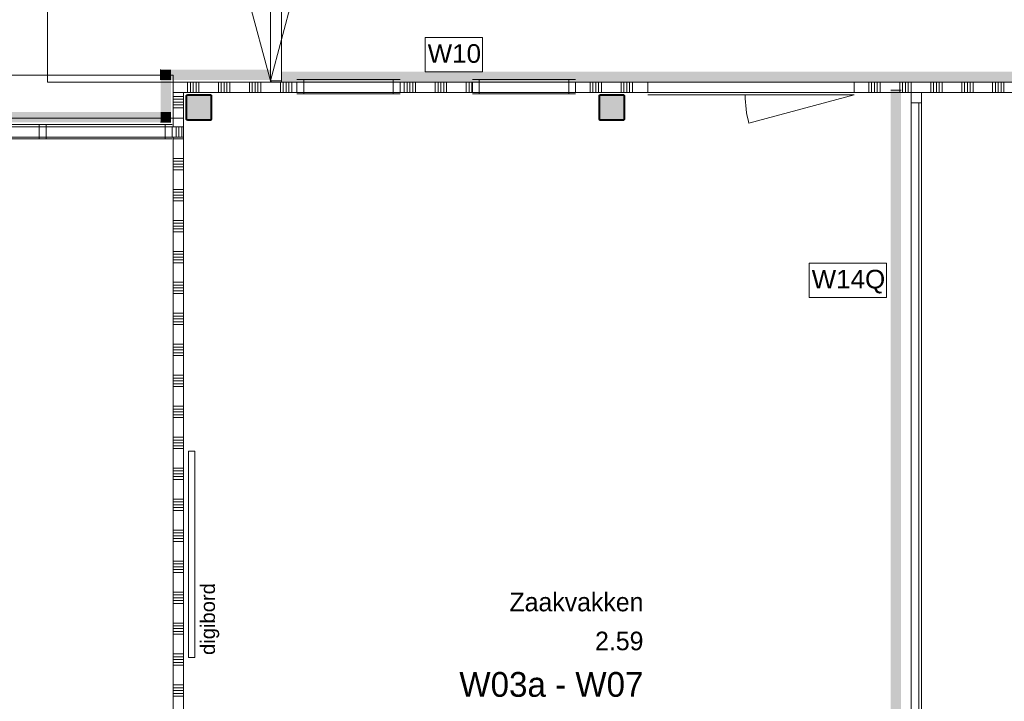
# Model space of a CAD drawing. Header units: millimetres. Extents: x -409 to 257590, y -7854 to 67330.
# Tile 155 of 205: x 71874 to 81413, y 2951 to 9554. Entities that reach past the tile are written whole.
import ezdxf
from ezdxf.enums import TextEntityAlignment as Align

# ---------------------------------------------------------------- set-up
doc = ezdxf.new("R2010")
doc.units = ezdxf.units.MM
doc.header["$MEASUREMENT"] = 0
doc.linetypes.add('B0103', pattern=[8750, 2500, -1250, 2500, -1250, 0, -1250])
for name, color, linetype in [('Info Wandafwerking aanduiding', 7, 'Continuous'), ('Info Wandafwerking aanduiding Doorsnede-arcering', 7, 'Continuous'), ('New_22 NC Binnenwanden', 7, 'Continuous'), ('New_22 NC Binnenwanden Deuren', 7, 'Continuous'), ('New_22 NC Binnenwanden Doorsnede-arcering', 7, 'Continuous'), ('New_22 NC Binnenwanden Laagscheidingslijnen', 7, 'Continuous'), ('New_22 NC Binnenwanden Ramen', 7, 'Continuous'), ('New_23 Vloeren', 7, 'Continuous'), ('New_72 Vaste Inrichting', 7, 'Continuous'), ('New_info tekst digiborden', 7, 'Continuous'), ('New_Info Wandafwerking aanduiding', 7, 'Continuous'), ('New_Info Wandafwerking aanduiding Doorsnede-arcering', 7, 'Continuous'), ('New_Z Ruimtefuncties', 7, 'Continuous'), ('New_Z Ruimtefuncties Zone omranding', 7, 'Continuous'), ('New_Z Ruimtefuncties Zone tekst', 7, 'Continuous'), ('S-COLS-____-OTLN.RVT S', 7, 'Continuous'), ('S-COLS-____-OTLN.RVT S 2D arcering', 7, 'Continuous')]:
    doc.layers.add(name, color=color, linetype=linetype)
doc.styles.add('GENERATED_STYLE_1', font='txt')
doc.styles.add('GENERATED_STYLE_2', font='txt')

# ---------------------------------------------------------------- blocks, each defined once
blk = doc.blocks.new('Slab_1_2', base_point=(0, 42578.3))
at = {"layer": 'New_23 Vloeren', "color": 1, "linetype": 'Continuous', "lineweight": 0, "flags": 128}
blk.add_lwpolyline([(61758.1, 8599), (73460, 8599), (73460, 0), (99110, 0), (99110, 26125), (66860, 26125), (61760, 26125)], dxfattribs=at)
blk = doc.blocks.new('*X67')
at = {"layer": 'New_22 NC Binnenwanden Doorsnede-arcering', "color": 254, "linetype": 'Continuous', "lineweight": 0, "true_color": 0xe9ebeb}
for p, q in [((73500.3, 8949.9), (73500.3, 8913.2)), ((73500.3, 8913.2), (73500.3, 8849.9)), ((73527.8, 8949.9), (73527.8, 8913.2)), ((73527.8, 8913.2), (73527.8, 8849.9)), ((73555.2, 8949.9), (73555.2, 8913.2)), ((73555.2, 8913.2), (73555.2, 8849.9)), ((73582.6, 8949.9), (73582.6, 8913.2)), ((73582.6, 8913.2), (73582.6, 8849.9)), ((73610.1, 8949.9), (73610.1, 8913.2)), ((73610.1, 8913.2), (73610.1, 8849.9)), ((73800.3, 8949.9), (73800.3, 8913.2)), ((73800.3, 8913.2), (73800.3, 8849.9)), ((73827.8, 8949.9), (73827.8, 8913.2)), ((73827.8, 8913.2), (73827.8, 8849.9)), ((73855.2, 8949.9), (73855.2, 8913.2)), ((73855.2, 8913.2), (73855.2, 8849.9)), ((73882.6, 8949.9), (73882.6, 8913.2)), ((73882.6, 8913.2), (73882.6, 8849.9)), ((73910.1, 8949.9), (73910.1, 8913.2)), ((73910.1, 8913.2), (73910.1, 8849.9)), ((74100.3, 8949.9), (74100.3, 8913.2)), ((74100.3, 8913.2), (74100.3, 8849.9)), ((74127.8, 8949.9), (74127.8, 8913.2)), ((74127.8, 8913.2), (74127.8, 8849.9)), ((74155.2, 8949.9), (74155.2, 8913.2)), ((74155.2, 8913.2), (74155.2, 8849.9)), ((74182.6, 8949.9), (74182.6, 8913.2)), ((74182.6, 8913.2), (74182.6, 8849.9)), ((74210.1, 8949.9), (74210.1, 8913.2)), ((74210.1, 8913.2), (74210.1, 8849.9)), ((74400.3, 8949.9), (74400.3, 8913.2)), ((74400.3, 8913.2), (74400.3, 8849.9)), ((74427.8, 8949.9), (74427.8, 8913.2)), ((74427.8, 8913.2), (74427.8, 8849.9)), ((74455.2, 8949.9), (74455.2, 8913.2)), ((74455.2, 8913.2), (74455.2, 8849.9)), ((74482.6, 8949.9), (74482.6, 8913.2)), ((74482.6, 8913.2), (74482.6, 8849.9)), ((74510.1, 8949.9), (74510.1, 8913.2)), ((74510.1, 8913.2), (74510.1, 8849.9))]:
    blk.add_line(p, q, dxfattribs=at)
blk = doc.blocks.new('*X68')
at = {"layer": 'New_22 NC Binnenwanden Doorsnede-arcering', "color": 254, "linetype": 'Continuous', "lineweight": 0, "true_color": 0xe9ebeb}
for p, q in [((75600.3, 8949.8), (75600.3, 8913.1)), ((75600.3, 8913.1), (75600.3, 8849.8)), ((75627.8, 8949.8), (75627.8, 8913.1)), ((75627.8, 8913.1), (75627.8, 8849.8)), ((75655.2, 8949.8), (75655.2, 8913.1)), ((75655.2, 8913.1), (75655.2, 8849.8)), ((75682.6, 8949.8), (75682.6, 8913.1)), ((75682.6, 8913.1), (75682.6, 8849.8)), ((75710.1, 8949.8), (75710.1, 8913.1)), ((75710.1, 8913.1), (75710.1, 8849.8)), ((75900.3, 8949.8), (75900.3, 8913.1)), ((75900.3, 8913.1), (75900.3, 8849.8)), ((75927.8, 8949.8), (75927.8, 8913.1)), ((75927.8, 8913.1), (75927.8, 8849.8)), ((75955.2, 8949.8), (75955.2, 8913.1)), ((75955.2, 8913.1), (75955.2, 8849.8)), ((75982.6, 8949.8), (75982.6, 8913.1)), ((75982.6, 8913.1), (75982.6, 8849.8)), ((76010.1, 8949.8), (76010.1, 8913.1)), ((76010.1, 8913.1), (76010.1, 8849.8)), ((76200.3, 8949.8), (76200.3, 8913.1)), ((76200.3, 8913.1), (76200.3, 8849.8)), ((76227.8, 8949.8), (76227.8, 8913.1)), ((76227.8, 8913.1), (76227.8, 8849.8)), ((76255.2, 8949.8), (76255.2, 8913.1)), ((76255.2, 8913.1), (76255.2, 8849.8))]:
    blk.add_line(p, q, dxfattribs=at)
blk = doc.blocks.new('*X69')
at = {"layer": 'New_22 NC Binnenwanden Doorsnede-arcering', "color": 254, "linetype": 'Continuous', "lineweight": 0, "true_color": 0xe9ebeb}
for p, q in [((77400.3, 8949.8), (77400.3, 8913.1)), ((77400.3, 8913.1), (77400.3, 8849.8)), ((77427.8, 8949.8), (77427.8, 8913.1)), ((77427.8, 8913.1), (77427.8, 8849.8)), ((77455.2, 8949.8), (77455.2, 8913.1)), ((77455.2, 8913.1), (77455.2, 8849.8)), ((77482.6, 8949.8), (77482.6, 8913.1)), ((77482.6, 8913.1), (77482.6, 8849.8)), ((77510.1, 8949.8), (77510.1, 8913.1)), ((77510.1, 8913.1), (77510.1, 8849.8)), ((77700.3, 8949.8), (77700.3, 8913.1)), ((77700.3, 8913.1), (77700.3, 8849.8)), ((77727.8, 8949.8), (77727.8, 8913.1)), ((77727.8, 8913.1), (77727.8, 8849.8)), ((77755.2, 8949.8), (77755.2, 8913.1)), ((77755.2, 8913.1), (77755.2, 8849.8)), ((77782.6, 8949.8), (77782.6, 8913.1)), ((77782.6, 8913.1), (77782.6, 8849.8)), ((77810.1, 8949.8), (77810.1, 8913.1)), ((77810.1, 8913.1), (77810.1, 8849.8))]:
    blk.add_line(p, q, dxfattribs=at)
blk = doc.blocks.new('*X70')
at = {"layer": 'New_22 NC Binnenwanden Doorsnede-arcering', "color": 254, "linetype": 'Continuous', "lineweight": 0, "true_color": 0xe9ebeb}
for p, q in [((80100.3, 8949.7), (80100.3, 8913)), ((80100.3, 8913), (80100.3, 8849.7)), ((80127.8, 8949.7), (80127.8, 8913)), ((80127.8, 8913), (80127.8, 8849.7)), ((80155.2, 8949.7), (80155.2, 8913)), ((80155.2, 8913), (80155.2, 8849.7)), ((80182.6, 8949.7), (80182.6, 8913)), ((80182.6, 8913), (80182.6, 8849.7)), ((80210.1, 8949.7), (80210.1, 8913)), ((80210.1, 8913), (80210.1, 8849.7)), ((80400.3, 8949.7), (80400.3, 8913)), ((80400.3, 8913), (80400.3, 8849.7)), ((80427.8, 8949.7), (80427.8, 8913)), ((80427.8, 8913), (80427.8, 8849.7)), ((80455.2, 8949.7), (80455.2, 8913)), ((80455.2, 8913), (80455.2, 8849.7)), ((80482.6, 8949.7), (80482.6, 8913)), ((80482.6, 8913), (80482.6, 8849.7)), ((80510.1, 8949.7), (80510.1, 8913)), ((80510.1, 8913), (80510.1, 8849.7)), ((80700.3, 8949.7), (80700.3, 8912.9)), ((80700.3, 8912.9), (80700.3, 8849.7)), ((80727.8, 8949.7), (80727.8, 8912.9)), ((80727.8, 8912.9), (80727.8, 8849.7)), ((80755.2, 8949.7), (80755.2, 8912.9)), ((80755.2, 8912.9), (80755.2, 8849.7)), ((80782.6, 8949.7), (80782.6, 8912.9)), ((80782.6, 8912.9), (80782.6, 8849.7)), ((80810.1, 8949.7), (80810.1, 8912.9)), ((80810.1, 8912.9), (80810.1, 8849.7)), ((81000.3, 8949.6), (81000.3, 8912.9)), ((81000.3, 8912.9), (81000.3, 8849.6)), ((81027.8, 8949.6), (81027.8, 8912.9)), ((81027.8, 8912.9), (81027.8, 8849.6)), ((81055.2, 8949.6), (81055.2, 8912.9)), ((81055.2, 8912.9), (81055.2, 8849.6)), ((81082.6, 8949.6), (81082.6, 8912.9)), ((81082.6, 8912.9), (81082.6, 8849.6)), ((81110.1, 8949.6), (81110.1, 8912.9)), ((81110.1, 8912.9), (81110.1, 8849.6)), ((81300.3, 8949.6), (81300.3, 8912.9)), ((81300.3, 8912.9), (81300.3, 8849.6)), ((81327.8, 8949.6), (81327.8, 8912.9)), ((81327.8, 8912.9), (81327.8, 8849.6)), ((81355.2, 8949.6), (81355.2, 8912.9)), ((81355.2, 8912.9), (81355.2, 8849.6)), ((81382.6, 8949.6), (81382.6, 8912.9)), ((81382.6, 8912.9), (81382.6, 8849.6)), ((81410.1, 8949.6), (81410.1, 8912.9)), ((81410.1, 8912.9), (81410.1, 8849.6)), ((81600.3, 8949.6), (81600.3, 8912.9)), ((81600.3, 8912.9), (81600.3, 8849.6)), ((81627.8, 8949.6), (81627.8, 8912.9)), ((81627.8, 8912.9), (81627.8, 8849.6)), ((81655.2, 8949.6), (81655.2, 8912.9)), ((81655.2, 8912.9), (81655.2, 8849.6)), ((81682.6, 8949.6), (81682.6, 8912.9)), ((81682.6, 8912.9), (81682.6, 8849.6)), ((81710.1, 8949.6), (81710.1, 8912.9)), ((81710.1, 8912.9), (81710.1, 8849.6))]:
    blk.add_line(p, q, dxfattribs=at)
blk = doc.blocks.new('R1 22')
at = {"layer": 'New_22 NC Binnenwanden Ramen', "color": 1, "linetype": 'Continuous', "lineweight": 0}
for p, q in [((-500, 0), (-433, 0)), ((-433, 0), (-433, -139)), ((-433, 0), (433, 0)), ((433, -139), (433, 0)), ((433, 0), (500, 0)), ((-433, -139), (-500, -139)), ((433, -139), (-433, -139)), ((500, -139), (433, -139))]:
    blk.add_line(p, q, dxfattribs=at)
at = {"layer": 'New_22 NC Binnenwanden Ramen', "color": 9, "linetype": 'Continuous', "lineweight": 0}
for p, q in [((-500, -25), (500, -25)), ((-500, -125), (500, -125))]:
    blk.add_line(p, q, dxfattribs=at)
at = {"layer": 'New_22 NC Binnenwanden Ramen', "color": 7, "linetype": 'Continuous', "lineweight": 0}
for p, q in [((-500, -125), (-500, -25)), ((-500, -125), (-500, -25)), ((500, -125), (500, -25)), ((500, -125), (500, -25))]:
    blk.add_line(p, q, dxfattribs=at)
blk = doc.blocks.new('D1 zl1-b 22')
at = {"layer": 'New_22 NC Binnenwanden Deuren', "color": 1, "linetype": 'Continuous', "lineweight": 0}
for p, q in [((1000, 0), (-21, 273.6)), ((-1000, 0), (-57, 0)), ((1000, 0), (-57, 0))]:
    blk.add_line(p, q, dxfattribs=at)
at = {"layer": 'New_22 NC Binnenwanden Deuren', "color": 7, "linetype": 'Continuous', "lineweight": 0}
for p, q in [((-1000, -125), (-1000, -25)), ((-1000, -125), (-1000, -25)), ((1000, -125), (1000, -25)), ((1000, -125), (1000, -25))]:
    blk.add_line(p, q, dxfattribs=at)
at = {"layer": 'New_22 NC Binnenwanden Deuren', "color": 1, "linetype": 'Continuous', "lineweight": 0}
blk.add_arc((1000, 0), 1057, 165, 180, dxfattribs=at)
blk = doc.blocks.new('Wall_4_2', base_point=(73460, 8949.9))
at = {"layer": 'New_22 NC Binnenwanden', "color": 8, "linetype": 'Continuous', "lineweight": 0, "true_color": 0x778488}
for p, q in [((74560, 8849.9), (74560, 8949.9)), ((75560, 8849.8), (75560, 8949.8)), ((76260, 8849.8), (76260, 8949.8)), ((77260, 8849.8), (77260, 8949.8)), ((77960, 8949.8), (77960, 8849.8)), ((79960, 8949.7), (79960, 8849.7))]:
    blk.add_line(p, q, dxfattribs=at)
at = {"layer": 'New_22 NC Binnenwanden', "color": 8, "linetype": 'Continuous', "lineweight": 0, "true_color": 0x778488, "flags": 128}
for points in [[(74560, 8949.9), (73360, 8949.9)], [(73360, 8949.9), (73360, 8849.9)], [(76260, 8949.8), (75560, 8949.8)], [(77960, 8949.8), (77260, 8949.8)], [(81769.6, 8949.6), (79960, 8949.7)], [(73460, 8849.9), (74560, 8849.9)], [(75560, 8849.8), (76260, 8849.8)], [(77260, 8849.8), (77960, 8849.8)], [(79960, 8849.7), (81769.6, 8849.6)]]:
    blk.add_lwpolyline(points, dxfattribs=at)
at = {"layer": 'New_22 NC Binnenwanden Laagscheidingslijnen', "color": 8, "linetype": 'Continuous', "lineweight": 0, "true_color": 0x778488}
blk.add_line((73360, 8849.9), (73460, 8849.9), dxfattribs=at)
at = {"layer": 'New_22 NC Binnenwanden', "color": 8, "lineweight": 0, "true_color": 0x778488}
for name in ['*X67', '*X68', '*X69', '*X70']:
    blk.add_blockref(name, (0, 0), dxfattribs=at)
at = {"layer": 'New_22 NC Binnenwanden Deuren', "color": 1, "linetype": 'Continuous', "lineweight": 0, "xscale": -1, "zscale": 1000, "rotation": 179.9978635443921}
blk.add_blockref('D1 zl1-b 22', (78960, 8824.7), dxfattribs=at)
at = {"layer": 'New_22 NC Binnenwanden Ramen', "color": 1, "linetype": 'Continuous', "lineweight": 0, "zscale": 1000, "rotation": 359.9978635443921}
for p in [(75060, 8974.9), (76760, 8974.8)]:
    blk.add_blockref('R1 22', p, dxfattribs=at)
blk = doc.blocks.new('*X326')
at = {"layer": 'New_22 NC Binnenwanden Doorsnede-arcering', "color": 254, "linetype": 'Continuous', "lineweight": 0, "true_color": 0xe9ebeb}
for p, q in [((74310, 10827.4), (74410, 10827.4)), ((74310, 10800), (74410, 10800))]:
    blk.add_line(p, q, dxfattribs=at)
blk = doc.blocks.new('D2 22_5')
at = {"layer": 'New_22 NC Binnenwanden Deuren', "color": 1, "linetype": 'Continuous', "lineweight": 0}
for p, q in [((-915, 0), (-31.2, 236.8)), ((915, 0), (31.2, 236.8)), ((-915, 0), (0, 0)), ((915, 0), (0, 0))]:
    blk.add_line(p, q, dxfattribs=at)
at = {"layer": 'New_22 NC Binnenwanden Deuren', "color": 1, "linetype": 'B0103', "lineweight": 0}
for p, q in [((-915, 0), (-31.2, -236.8)), ((-915, 0), (0, 0)), ((915, 0), (0, 0)), ((915, 0), (31.2, -236.8))]:
    blk.add_line(p, q, dxfattribs=at)
at = {"layer": 'New_22 NC Binnenwanden Deuren', "color": 7, "linetype": 'Continuous', "lineweight": 0}
for p, q in [((-915, -7), (-915, -107)), ((-915, -7), (-915, -107)), ((915, -7), (915, -107)), ((915, -7), (915, -107))]:
    blk.add_line(p, q, dxfattribs=at)
at = {"layer": 'New_22 NC Binnenwanden Deuren', "color": 1, "linetype": 'Continuous', "lineweight": 0}
for centre, start, end in [((-915, 0), 0, 15), ((915, 0), 165, 180), ((-915, 0), 345, 0), ((915, 0), 180, 195)]:
    blk.add_arc(centre, 915, start, end, dxfattribs=at)
blk = doc.blocks.new('Wall_65_2', base_point=(74310, 8950.1))
at = {"layer": 'New_22 NC Binnenwanden', "color": 8, "linetype": 'Continuous', "lineweight": 0, "true_color": 0x778488}
for p, q in [((74310, 10790.1), (74410, 10790.1)), ((74310, 8960.1), (74410, 8960.1))]:
    blk.add_line(p, q, dxfattribs=at)
at = {"layer": 'New_22 NC Binnenwanden', "color": 8, "linetype": 'Continuous', "lineweight": 0, "true_color": 0x778488, "flags": 128}
for points in [[(74410, 10851.3), (74310, 10851.3)], [(74310, 10851.3), (74310, 10790.1)], [(74410, 10790.1), (74410, 10851.3)], [(74310, 8960.1), (74310, 8950.1)], [(74410, 8950.1), (74310, 8950.1)], [(74410, 8950.1), (74410, 8960.1)]]:
    blk.add_lwpolyline(points, dxfattribs=at)
at = {"layer": 'New_22 NC Binnenwanden', "color": 8, "lineweight": 0, "true_color": 0x778488}
blk.add_blockref('*X326', (0, 0), dxfattribs=at)
at = {"layer": 'New_22 NC Binnenwanden Deuren', "color": 1, "linetype": 'Continuous', "lineweight": 0, "zscale": 1000, "rotation": 90}
blk.add_blockref('D2 22_5', (74303, 9875.1), dxfattribs=at)
blk = doc.blocks.new('*X440')
at = {"layer": 'New_22 NC Binnenwanden Doorsnede-arcering', "color": 254, "linetype": 'Continuous', "lineweight": 0, "true_color": 0xe9ebeb}
for p, q in [((73360, 8400), (73460, 8400)), ((73360, 8209.7), (73460, 8209.7)), ((73360, 8182.3), (73460, 8182.3)), ((73360, 8154.9), (73460, 8154.9)), ((73360, 8127.4), (73460, 8127.4)), ((73360, 8100), (73460, 8100)), ((73360, 7909.7), (73460, 7909.7)), ((73360, 7882.3), (73460, 7882.3)), ((73360, 7854.9), (73460, 7854.9)), ((73360, 7827.4), (73460, 7827.4)), ((73360, 7800), (73460, 7800)), ((73360, 7609.7), (73460, 7609.7)), ((73360, 7582.3), (73460, 7582.3)), ((73360, 7554.9), (73460, 7554.9)), ((73360, 7527.4), (73460, 7527.4)), ((73360, 7500), (73460, 7500)), ((73360, 7309.7), (73460, 7309.7)), ((73360, 7282.3), (73460, 7282.3)), ((73360, 7254.9), (73460, 7254.9)), ((73360, 7227.4), (73460, 7227.4)), ((73360, 7200), (73460, 7200)), ((73360, 7009.7), (73460, 7009.7)), ((73360, 6982.3), (73460, 6982.3)), ((73360, 6954.9), (73460, 6954.9)), ((73360, 6927.4), (73460, 6927.4)), ((73360, 6900), (73460, 6900)), ((73360, 6709.7), (73460, 6709.7)), ((73360, 6682.3), (73460, 6682.3)), ((73360, 6654.9), (73460, 6654.9)), ((73360, 6627.4), (73460, 6627.4)), ((73360, 6600), (73460, 6600)), ((73360, 6409.7), (73460, 6409.7)), ((73360, 6382.3), (73460, 6382.3)), ((73360, 6354.9), (73460, 6354.9)), ((73360, 6327.4), (73460, 6327.4)), ((73360, 6300), (73460, 6300)), ((73360, 6109.7), (73460, 6109.7)), ((73360, 6082.3), (73460, 6082.3)), ((73360, 6054.9), (73460, 6054.9)), ((73360, 6027.4), (73460, 6027.4)), ((73360, 6000), (73460, 6000)), ((73360, 5809.7), (73460, 5809.7)), ((73360, 5782.3), (73460, 5782.3)), ((73360, 5754.9), (73460, 5754.9)), ((73360, 5727.4), (73460, 5727.4)), ((73360, 5700), (73460, 5700)), ((73360, 5509.7), (73460, 5509.7)), ((73360, 5482.3), (73460, 5482.3)), ((73360, 5454.9), (73460, 5454.9)), ((73360, 5427.4), (73460, 5427.4)), ((73360, 5400), (73460, 5400)), ((73360, 5209.7), (73460, 5209.7)), ((73360, 5182.3), (73460, 5182.3)), ((73360, 5154.9), (73460, 5154.9)), ((73360, 5127.4), (73460, 5127.4)), ((73360, 5100), (73460, 5100)), ((73360, 4909.7), (73460, 4909.7)), ((73360, 4882.3), (73460, 4882.3)), ((73360, 4854.9), (73460, 4854.9)), ((73360, 4827.4), (73460, 4827.4)), ((73360, 4800), (73460, 4800)), ((73360, 4609.7), (73460, 4609.7)), ((73360, 4582.3), (73460, 4582.3)), ((73360, 4554.9), (73460, 4554.9)), ((73360, 4527.4), (73460, 4527.4)), ((73360, 4500), (73460, 4500)), ((73360, 4309.7), (73460, 4309.7)), ((73360, 4282.3), (73460, 4282.3)), ((73360, 4254.9), (73460, 4254.9)), ((73360, 4227.4), (73460, 4227.4)), ((73360, 4200), (73460, 4200)), ((73360, 4009.7), (73460, 4009.7)), ((73360, 3982.3), (73460, 3982.3)), ((73360, 3954.9), (73460, 3954.9)), ((73360, 3927.4), (73460, 3927.4)), ((73360, 3900), (73460, 3900)), ((73360, 3709.7), (73460, 3709.7)), ((73360, 3682.3), (73460, 3682.3)), ((73360, 3654.9), (73460, 3654.9)), ((73360, 3627.4), (73460, 3627.4)), ((73360, 3600), (73460, 3600)), ((73360, 3409.7), (73460, 3409.7)), ((73360, 3382.3), (73460, 3382.3)), ((73360, 3354.9), (73460, 3354.9)), ((73360, 3327.4), (73460, 3327.4)), ((73360, 3300), (73460, 3300)), ((73360, 3109.7), (73460, 3109.7)), ((73360, 3082.3), (73460, 3082.3)), ((73360, 3054.9), (73460, 3054.9)), ((73360, 3027.4), (73460, 3027.4)), ((73360, 3000), (73460, 3000)), ((73360, 2809.7), (73460, 2809.7)), ((73360, 2782.3), (73460, 2782.3)), ((73360, 2754.9), (73460, 2754.9)), ((73360, 2727.4), (73460, 2727.4)), ((73360, 2700), (73460, 2700)), ((73360, 2509.7), (73460, 2509.7)), ((73360, 2482.3), (73460, 2482.3)), ((73360, 2454.9), (73460, 2454.9)), ((73360, 2427.4), (73460, 2427.4)), ((73360, 2400), (73460, 2400)), ((73360, 2209.7), (73460, 2209.7)), ((73360, 2182.3), (73460, 2182.3)), ((73360, 2154.9), (73460, 2154.9)), ((73360, 2127.4), (73460, 2127.4)), ((73360, 2100), (73460, 2100))]:
    blk.add_line(p, q, dxfattribs=at)
blk = doc.blocks.new('*X441')
at = {"layer": 'New_22 NC Binnenwanden Doorsnede-arcering', "color": 254, "linetype": 'Continuous', "lineweight": 0, "true_color": 0xe9ebeb}
for p, q in [((73360, 8809.7), (73460, 8809.7)), ((73360, 8782.3), (73460, 8782.3)), ((73360, 8754.9), (73460, 8754.9)), ((73360, 8727.4), (73460, 8727.4)), ((73360, 8700), (73460, 8700))]:
    blk.add_line(p, q, dxfattribs=at)
blk = doc.blocks.new('Wall_96_2', base_point=(73460, 1964.4))
at = {"layer": 'New_22 NC Binnenwanden', "color": 8, "linetype": 'Continuous', "lineweight": 0, "true_color": 0x778488, "flags": 128}
for points in [[(73360, 8849.9), (73360, 8515)], [(73460, 1964.4), (73460, 8849.9)], [(73360, 8415), (73360, 1964.4)], [(73460, 1964.4), (73360, 1964.4)]]:
    blk.add_lwpolyline(points, dxfattribs=at)
at = {"layer": 'New_22 NC Binnenwanden Laagscheidingslijnen', "color": 8, "linetype": 'Continuous', "lineweight": 0, "true_color": 0x778488}
for p, q in [((73360, 8849.9), (73460, 8849.9)), ((73460, 8515), (73360, 8515)), ((73360, 8415), (73460, 8415))]:
    blk.add_line(p, q, dxfattribs=at)
at = {"layer": 'New_22 NC Binnenwanden', "color": 8, "lineweight": 0, "true_color": 0x778488}
for name in ['*X441', '*X440']:
    blk.add_blockref(name, (0, 0), dxfattribs=at)
blk = doc.blocks.new('Slab_8_2', base_point=(68460, 8515))
at = {"layer": 'New_72 Vaste Inrichting', "color": 7, "linetype": 'Continuous', "lineweight": 0, "flags": 128}
blk.add_lwpolyline([(68460, 8515), (73360, 8515), (73360, 9015), (68460, 9015)], close=True, dxfattribs=at)
blk = doc.blocks.new('Wall_358_2', base_point=(74410.4, 8949.9))
at = {"layer": 'Info Wandafwerking aanduiding Doorsnede-arcering', "linetype": 'Continuous', "lineweight": 0}
blk.add_hatch(color=1, dxfattribs=at).paths.add_polyline_path([(87760, 9049.4), (74410.4, 9049.9), (74410.4, 8949.9), (87760, 8949.4)])
at = {"layer": 'Info Wandafwerking aanduiding', "color": 9, "linetype": 'Continuous', "lineweight": 0, "flags": 128}
blk.add_lwpolyline([(74410.4, 9049.9), (74410.4, 8949.9)], dxfattribs=at)
blk = doc.blocks.new('Wall_436_2', base_point=(74302.7, 8970))
at = {"layer": 'Info Wandafwerking aanduiding Doorsnede-arcering', "linetype": 'Continuous', "lineweight": 0}
for points in [[(73340, 9069.9), (73240, 9069.9), (73340, 8969.9)], [(73340, 8969.9), (73240, 9069.9), (73240, 8969.9)], [(73340, 8969.9), (74302.7, 8970), (74302.7, 9070), (73340, 9069.9)]]:
    blk.add_hatch(color=1, dxfattribs=at).paths.add_polyline_path(points)
at = {"layer": 'Info Wandafwerking aanduiding', "color": 9, "linetype": 'Continuous', "lineweight": 0, "flags": 128}
for points in [[(73240, 9069.9), (73240, 8969.9)], [(74302.7, 9070), (74302.7, 8970)]]:
    blk.add_lwpolyline(points, dxfattribs=at)
blk = doc.blocks.new('Wall_437_2', base_point=(73340, 8969.9))
at = {"layer": 'Info Wandafwerking aanduiding Doorsnede-arcering', "linetype": 'Continuous', "lineweight": 0}
for points in [[(73340, 8660), (73340, 8969.9), (73240, 8969.9), (73240, 8660)], [(73340, 8660), (73240, 8660), (73340, 8560)], [(73240, 8660), (73240, 8560), (73340, 8560)]]:
    blk.add_hatch(color=1, dxfattribs=at).paths.add_polyline_path(points)
at = {"layer": 'Info Wandafwerking aanduiding', "color": 9, "linetype": 'Continuous', "lineweight": 0, "flags": 128}
blk.add_lwpolyline([(73340, 8560), (73240, 8560)], dxfattribs=at)
blk = doc.blocks.new('Wall_438_2', base_point=(73340, 8560))
at = {"layer": 'Info Wandafwerking aanduiding Doorsnede-arcering', "linetype": 'Continuous', "lineweight": 0}
for points in [[(68559, 8660), (68459, 8660), (68459, 8560)], [(68559, 8660), (68459.1, 8560.1), (68459.1, 8560), (68559, 8560)], [(68559, 8560), (73240, 8560), (73240, 8660), (68559, 8660)], [(68459.1, 8560.1), (68459, 8560), (68459.1, 8560)]]:
    blk.add_hatch(color=1, dxfattribs=at).paths.add_polyline_path(points)
at = {"layer": 'Info Wandafwerking aanduiding', "color": 9, "linetype": 'Continuous', "lineweight": 0, "flags": 128}
blk.add_lwpolyline([(68459, 8560), (68459, 8660)], dxfattribs=at)
blk = doc.blocks.new('Notitiebord 22 KM')
at = {"layer": 'New_72 Vaste Inrichting', "color": 253, "linetype": 'Continuous', "lineweight": 0, "true_color": 0x99a3a6}
for p, q in [((2000, 60), (0, 60)), ((0, 60), (0, 0)), ((0, 0), (2000, 0)), ((2000, 0), (2000, 60))]:
    blk.add_line(p, q, dxfattribs=at)
blk = doc.blocks.new('Column 370[53]_2', base_point=(0.5, 3))
at = {"layer": 'S-COLS-____-OTLN.RVT S 2D arcering', "linetype": 'Continuous', "lineweight": 0, "true_color": 0x778488}
h = blk.add_hatch(color=8, dxfattribs=at)
h.paths.add_polyline_path([(73485.5, 8591), (73486.5, 8586), (73489.3, 8581.8), (73493.5, 8578.9), (73498.5, 8578), (73722.5, 8578), (73727.5, 8578.9), (73731.7, 8581.8), (73734.5, 8586), (73735.5, 8591), (73735.5, 8815), (73734.5, 8819.9), (73731.7, 8824.1), (73727.5, 8827), (73722.5, 8828), (73498.5, 8828), (73493.5, 8827), (73489.3, 8824.1), (73486.5, 8819.9), (73485.5, 8815)])
h.paths.add_polyline_path([(73722.5, 8586), (73498.5, 8586), (73496.6, 8586.3), (73495, 8587.4), (73493.9, 8589), (73493.5, 8591), (73493.5, 8815), (73493.9, 8816.9), (73495, 8818.5), (73496.6, 8819.6), (73498.5, 8820), (73722.5, 8820), (73724.4, 8819.6), (73726.1, 8818.5), (73727.1, 8816.9), (73727.5, 8815), (73727.5, 8591), (73727.1, 8589), (73726.1, 8587.4), (73724.4, 8586.3)], flags=0)
blk.add_hatch(color=8, dxfattribs=at).paths.add_polyline_path([(73722.5, 8820), (73498.5, 8820), (73496.6, 8819.6), (73495, 8818.5), (73493.9, 8816.9), (73493.5, 8815), (73493.5, 8591), (73493.9, 8589), (73495, 8587.4), (73496.6, 8586.3), (73498.5, 8586), (73722.5, 8586), (73724.4, 8586.3), (73726.1, 8587.4), (73727.1, 8589), (73727.5, 8591), (73727.5, 8815), (73727.1, 8816.9), (73726.1, 8818.5), (73724.4, 8819.6)])
at = {"layer": 'S-COLS-____-OTLN.RVT S', "color": 1, "linetype": 'Continuous', "lineweight": 0}
for p, q in [((73486.5, 8819.9), (73485.5, 8815)), ((73485.5, 8815), (73485.5, 8591)), ((73489.3, 8824.1), (73486.5, 8819.9)), ((73493.5, 8827), (73489.3, 8824.1)), ((73498.5, 8828), (73493.5, 8827)), ((73493.5, 8815), (73493.9, 8816.9)), ((73493.5, 8591), (73493.5, 8815)), ((73493.9, 8816.9), (73495, 8818.5)), ((73495, 8818.5), (73496.6, 8819.6)), ((73496.6, 8819.6), (73498.5, 8820)), ((73722.5, 8828), (73498.5, 8828)), ((73498.5, 8820), (73722.5, 8820)), ((73727.5, 8827), (73722.5, 8828)), ((73722.5, 8820), (73724.4, 8819.6)), ((73724.4, 8819.6), (73726.1, 8818.5)), ((73726.1, 8818.5), (73727.1, 8816.9)), ((73727.1, 8816.9), (73727.5, 8815)), ((73731.7, 8824.1), (73727.5, 8827)), ((73727.5, 8815), (73727.5, 8591)), ((73734.5, 8819.9), (73731.7, 8824.1)), ((73735.5, 8815), (73734.5, 8819.9)), ((73735.5, 8591), (73735.5, 8815)), ((73485.5, 8591), (73486.5, 8586)), ((73486.5, 8586), (73489.3, 8581.8)), ((73493.9, 8589), (73493.5, 8591)), ((73495, 8587.4), (73493.9, 8589)), ((73496.6, 8586.3), (73495, 8587.4)), ((73498.5, 8586), (73496.6, 8586.3)), ((73722.5, 8586), (73498.5, 8586)), ((73724.4, 8586.3), (73722.5, 8586)), ((73726.1, 8587.4), (73724.4, 8586.3)), ((73727.1, 8589), (73726.1, 8587.4)), ((73727.5, 8591), (73727.1, 8589)), ((73731.7, 8581.8), (73734.5, 8586)), ((73734.5, 8586), (73735.5, 8591)), ((73489.3, 8581.8), (73493.5, 8578.9)), ((73493.5, 8578.9), (73498.5, 8578)), ((73498.5, 8578), (73722.5, 8578)), ((73722.5, 8578), (73727.5, 8578.9)), ((73727.5, 8578.9), (73731.7, 8581.8))]:
    blk.add_line(p, q, dxfattribs=at)
blk = doc.blocks.new('Column 371[54]_2', base_point=(0.5, 3))
at = {"layer": 'S-COLS-____-OTLN.RVT S 2D arcering', "linetype": 'Continuous', "lineweight": 0, "true_color": 0x778488}
h = blk.add_hatch(color=8, dxfattribs=at)
h.paths.add_polyline_path([(77485.5, 8591), (77486.5, 8586), (77489.3, 8581.8), (77493.5, 8578.9), (77498.5, 8578), (77722.5, 8578), (77727.5, 8578.9), (77731.7, 8581.8), (77734.5, 8586), (77735.5, 8591), (77735.5, 8815), (77734.5, 8819.9), (77731.7, 8824.1), (77727.5, 8827), (77722.5, 8828), (77498.5, 8828), (77493.5, 8827), (77489.3, 8824.1), (77486.5, 8819.9), (77485.5, 8815)])
h.paths.add_polyline_path([(77722.5, 8586), (77498.5, 8586), (77496.6, 8586.3), (77495, 8587.4), (77493.9, 8589), (77493.5, 8591), (77493.5, 8815), (77493.9, 8816.9), (77495, 8818.5), (77496.6, 8819.6), (77498.5, 8820), (77722.5, 8820), (77724.4, 8819.6), (77726.1, 8818.5), (77727.1, 8816.9), (77727.5, 8815), (77727.5, 8591), (77727.1, 8589), (77726.1, 8587.4), (77724.4, 8586.3)], flags=0)
blk.add_hatch(color=8, dxfattribs=at).paths.add_polyline_path([(77722.5, 8820), (77498.5, 8820), (77496.6, 8819.6), (77495, 8818.5), (77493.9, 8816.9), (77493.5, 8815), (77493.5, 8591), (77493.9, 8589), (77495, 8587.4), (77496.6, 8586.3), (77498.5, 8586), (77722.5, 8586), (77724.4, 8586.3), (77726.1, 8587.4), (77727.1, 8589), (77727.5, 8591), (77727.5, 8815), (77727.1, 8816.9), (77726.1, 8818.5), (77724.4, 8819.6)])
at = {"layer": 'S-COLS-____-OTLN.RVT S', "color": 1, "linetype": 'Continuous', "lineweight": 0}
for p, q in [((77486.5, 8819.9), (77485.5, 8815)), ((77485.5, 8815), (77485.5, 8591)), ((77489.3, 8824.1), (77486.5, 8819.9)), ((77493.5, 8827), (77489.3, 8824.1)), ((77498.5, 8828), (77493.5, 8827)), ((77493.5, 8815), (77493.9, 8816.9)), ((77493.5, 8591), (77493.5, 8815)), ((77493.9, 8816.9), (77495, 8818.5)), ((77495, 8818.5), (77496.6, 8819.6)), ((77496.6, 8819.6), (77498.5, 8820)), ((77722.5, 8828), (77498.5, 8828)), ((77498.5, 8820), (77722.5, 8820)), ((77727.5, 8827), (77722.5, 8828)), ((77722.5, 8820), (77724.4, 8819.6)), ((77724.4, 8819.6), (77726.1, 8818.5)), ((77726.1, 8818.5), (77727.1, 8816.9)), ((77727.1, 8816.9), (77727.5, 8815)), ((77731.7, 8824.1), (77727.5, 8827)), ((77727.5, 8815), (77727.5, 8591)), ((77734.5, 8819.9), (77731.7, 8824.1)), ((77735.5, 8815), (77734.5, 8819.9)), ((77735.5, 8591), (77735.5, 8815)), ((77485.5, 8591), (77486.5, 8586)), ((77486.5, 8586), (77489.3, 8581.8)), ((77493.9, 8589), (77493.5, 8591)), ((77495, 8587.4), (77493.9, 8589)), ((77496.6, 8586.3), (77495, 8587.4)), ((77498.5, 8586), (77496.6, 8586.3)), ((77722.5, 8586), (77498.5, 8586)), ((77724.4, 8586.3), (77722.5, 8586)), ((77726.1, 8587.4), (77724.4, 8586.3)), ((77727.1, 8589), (77726.1, 8587.4)), ((77727.5, 8591), (77727.1, 8589)), ((77731.7, 8581.8), (77734.5, 8586)), ((77734.5, 8586), (77735.5, 8591)), ((77489.3, 8581.8), (77493.5, 8578.9)), ((77493.5, 8578.9), (77498.5, 8578)), ((77498.5, 8578), (77722.5, 8578)), ((77722.5, 8578), (77727.5, 8578.9)), ((77727.5, 8578.9), (77731.7, 8581.8))]:
    blk.add_line(p, q, dxfattribs=at)
blk = doc.blocks.new('Zaakvakken_2.59_55_2', base_point=(77003.3, 3478.3))
at = {"layer": 'New_Z Ruimtefuncties Zone tekst', "color": 2, "lineweight": 0}
for tag, height, style, p in [('DUMMY_938', 180, 'GENERATED_STYLE_1', (77917.2, 4044)), ('ROOM_NAME', 180, 'GENERATED_STYLE_1', (77917.2, 4002.9)), ('ROOM_NUMBER', 180, 'GENERATED_STYLE_1', (77917.2, 3625.7)), ('DUMMY_939', 180, 'GENERATED_STYLE_1', (77917.2, 3666.9)), ('stWallCovering', 240, 'GENERATED_STYLE_2', (77917.2, 3234.9))]:
    blk.add_attdef(tag, text='', height=height, dxfattribs=dict(at, style=style)).set_placement(p, align=Align.TOP_RIGHT)
at = {"layer": 'New_Z Ruimtefuncties Zone tekst', "color": 2, "lineweight": 0, "style": 'GENERATED_STYLE_2'}
blk.add_attdef('DUMMY_940', text='', height=240, dxfattribs=at).set_placement((76089.3, 3289.7), align=Align.TOP_LEFT)
blk = doc.blocks.new('Rnx horizontaal 22_2')
at = {"layer": 'New_22 NC Binnenwanden Ramen', "color": 1, "linetype": 'Continuous', "lineweight": 0}
for p, q in [((-2475, 0), (-2408, 0)), ((-2408, 0), (-2408, -139)), ((-2408, 0), (-1254.25, 0)), ((-1254.25, -139), (-1254.25, 0)), ((-1254.25, 0), (-1220.75, 0)), ((-1220.75, 0), (-1187.25, 0)), ((-1187.25, 0), (-1187.25, -139)), ((-1187.25, 0), (-33.5, 0)), ((-33.5, -139), (-33.5, 0)), ((-33.5, 0), (0, 0)), ((0, 0), (33.5, 0)), ((33.5, 0), (33.5, -139)), ((33.5, 0), (1187.25, 0)), ((1187.25, -139), (1187.25, 0)), ((1187.25, 0), (1220.75, 0)), ((1220.75, 0), (1254.25, 0)), ((1254.25, 0), (1254.25, -139)), ((1254.25, 0), (2408, 0)), ((2408, -139), (2408, 0)), ((2408, 0), (2475, 0)), ((-2408, -139), (-2475, -139)), ((-1254.25, -139), (-2408, -139)), ((-1220.75, -139), (-1254.25, -139)), ((-1187.25, -139), (-1220.75, -139)), ((-33.5, -139), (-1187.25, -139)), ((0, -139), (-33.5, -139)), ((33.5, -139), (0, -139)), ((1187.25, -139), (33.5, -139)), ((1220.75, -139), (1187.25, -139)), ((1254.25, -139), (1220.75, -139)), ((2408, -139), (1254.25, -139)), ((2475, -139), (2408, -139))]:
    blk.add_line(p, q, dxfattribs=at)
at = {"layer": 'New_22 NC Binnenwanden Ramen', "color": 9, "linetype": 'Continuous', "lineweight": 0}
for p, q in [((-2475, -14), (2475, -14)), ((-2475, -114), (2475, -114))]:
    blk.add_line(p, q, dxfattribs=at)
at = {"layer": 'New_22 NC Binnenwanden Ramen', "color": 7, "linetype": 'Continuous', "lineweight": 0}
for p, q in [((-2475, -14), (-2475, -114)), ((-2475, -14), (-2475, -114)), ((2475, -14), (2475, -114)), ((2475, -14), (2475, -114))]:
    blk.add_line(p, q, dxfattribs=at)
blk = doc.blocks.new('*X2075')
at = {"layer": 'New_22 NC Binnenwanden Doorsnede-arcering', "color": 254, "linetype": 'Continuous', "lineweight": 0, "true_color": 0xe9ebeb}
for p, q in [((73390.3, 8415), (73390.3, 8515)), ((73417.7, 8415), (73417.7, 8515)), ((73445.1, 8415), (73445.1, 8515))]:
    blk.add_line(p, q, dxfattribs=at)
blk = doc.blocks.new('Wall_472_2', base_point=(73460, 8515))
at = {"layer": 'New_22 NC Binnenwanden', "color": 8, "linetype": 'Continuous', "lineweight": 0, "true_color": 0x778488}
for p, q in [((73350, 8415), (73350, 8515)), ((73460, 8415), (73460, 8515))]:
    blk.add_line(p, q, dxfattribs=at)
at = {"layer": 'New_22 NC Binnenwanden', "color": 8, "linetype": 'Continuous', "lineweight": 0, "true_color": 0x778488, "flags": 128}
for points in [[(73360, 8515), (73350, 8515)], [(73350, 8415), (73360, 8415)]]:
    blk.add_lwpolyline(points, dxfattribs=at)
at = {"layer": 'New_22 NC Binnenwanden Laagscheidingslijnen', "color": 8, "linetype": 'Continuous', "lineweight": 0, "true_color": 0x778488}
for p, q in [((73460, 8515), (73360, 8515)), ((73360, 8415), (73460, 8415))]:
    blk.add_line(p, q, dxfattribs=at)
at = {"layer": 'New_22 NC Binnenwanden', "color": 8, "lineweight": 0, "true_color": 0x778488}
blk.add_blockref('*X2075', (0, 0), dxfattribs=at)
at = {"layer": 'New_22 NC Binnenwanden Ramen', "color": 1, "linetype": 'Continuous', "lineweight": 0, "zscale": 1000, "rotation": 180}
blk.add_blockref('Rnx horizontaal 22_2', (70875, 8401), dxfattribs=at)
blk = doc.blocks.new('DV1 22_2')
at = {"layer": 'New_22 NC Binnenwanden Deuren', "color": 7, "linetype": 'Continuous', "lineweight": 0}
for p, q in [((-4374.3, 0), (-4374.3, 25)), ((-4374.3, -75), (-4374.3, 0)), ((-4374.3, -75), (-4374.3, 0)), ((4374.3, 0), (4374.3, 25)), ((4374.3, -75), (4374.3, 0)), ((4374.3, -75), (4374.3, 0))]:
    blk.add_line(p, q, dxfattribs=at)
at = {"layer": 'New_22 NC Binnenwanden Deuren', "color": 1, "linetype": 'Continuous', "lineweight": 0}
for p, q in [((-3888.3, 0), (-4374.3, 0)), ((-3888.3, 0), (-2916.2, 0)), ((-2916.2, 0), (-1944.1, 0)), ((-1944.1, 0), (-972.1, 0)), ((-972.1, 0), (0, 0)), ((0, 0), (972.1, 0)), ((972.1, 0), (1944.1, 0)), ((1944.1, 0), (2916.2, 0)), ((2916.2, 0), (3888.3, 0)), ((3888.3, 0), (4374.3, 0))]:
    blk.add_line(p, q, dxfattribs=at)
blk = doc.blocks.new('Wall_515_2', base_point=(80510, 8849.5))
at = {"layer": 'New_22 NC Binnenwanden', "color": 8, "linetype": 'Continuous', "lineweight": 0, "true_color": 0x778488}
for p, q in [((80510, 8748.6), (80585, 8748.6)), ((80585, 8748.6), (80610, 8748.6)), ((80510, 0), (80585, 0)), ((80585, 0), (80610, 0))]:
    blk.add_line(p, q, dxfattribs=at)
at = {"layer": 'New_22 NC Binnenwanden', "color": 8, "linetype": 'Continuous', "lineweight": 0, "true_color": 0x778488, "flags": 128}
for points in [[(80510, 8849.5), (80510, 8748.6)], [(80510, 8849.5), (80610, 8849.5)], [(80610, 8748.6), (80610, 8849.5)]]:
    blk.add_lwpolyline(points, dxfattribs=at)
at = {"layer": 'New_22 NC Binnenwanden Deuren', "color": 1, "linetype": 'Continuous', "lineweight": 0, "zscale": 1000, "rotation": 270.0000202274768}
blk.add_blockref('DV1 22_2', (80585, 4374.3), dxfattribs=at)
blk = doc.blocks.new('Wall_558_2', base_point=(80362.5, 8870))
at = {"layer": 'New_Info Wandafwerking aanduiding Doorsnede-arcering', "linetype": 'Continuous', "lineweight": 0, "true_color": 0x000000}
blk.add_hatch(color=18, dxfattribs=at).paths.add_polyline_path([(80312.5, 8870), (80312.5, -79.7), (80412.5, -79.7), (80412.5, 8870)])
at = {"layer": 'New_Info Wandafwerking aanduiding', "color": 9, "linetype": 'Continuous', "lineweight": 0, "flags": 128}
for points in [[(80412.5, 8870), (80312.5, 8870)], [(80412.5, -79.7), (80312.5, -79.7)]]:
    blk.add_lwpolyline(points, dxfattribs=at)

msp = doc.modelspace()

# ---------------------------------------------------------------- linework, layer by layer
at = {"layer": 'Info Wandafwerking aanduiding', "color": 9, "linetype": 'Continuous', "lineweight": 0, "flags": 128}
msp.add_lwpolyline([(75801.8, 9382.7), (76358.7, 9382.7), (76358.7, 9049.9), (75801.8, 9049.9)], close=True, dxfattribs=at)
at = {"layer": 'New_Info Wandafwerking aanduiding', "color": 9, "linetype": 'Continuous', "lineweight": 0, "flags": 128}
msp.add_lwpolyline([(79522, 7196.7), (80271.4, 7196.7), (80271.4, 6863.8), (79522, 6863.8)], close=True, dxfattribs=at)
at = {"layer": 'New_Z Ruimtefuncties Zone omranding', "color": 41, "linetype": 'Continuous', "lineweight": 0, "true_color": 0xffeeaa, "flags": 128}
for points in [[(59080, 28000.6), (59080, 26140.1), (60080, 26140.1), (60080.1, 15250.9), (60080.1, 15250.2), (72142.9, 15250.2), (72142.9, 8950), (74324.8, 8949.9), (74324.8, 8950), (74302.7, 8950), (74302.7, 10850), (74268, 10850, -0.414214), (73168, 11950), (73168, 14150, -0.414214), (74268, 15250), (74302.7, 15250), (74302.7, 17150), (71460, 17150), (62280, 17150), (62280, 26125), (61760, 26125), (61760, 28000.6)], [(74410.4, 15251.3), (79555, 15251.3), (79555, 15251.2, -0.414214), (80656.2, 14150), (80655, 14150), (80655, 11950, -0.414561), (79555, 10851.3), (79555, 10851.3), (74410.4, 10851.3), (74410.4, 8949.9), (87760, 8949.7), (87760, 4450), (89710, 4450), (89710, 21350), (87760, 21350), (87760, 17150), (75610, 17150), (74410.4, 17150)]]:
    msp.add_lwpolyline(points, format="xyb", close=True, dxfattribs=at)
at = {"layer": 'New_Z Ruimtefuncties Zone omranding', "color": 41, "linetype": 'Continuous', "lineweight": 0, "true_color": 0xe1e196, "flags": 128}
msp.add_lwpolyline([(72142.9, 15250), (68435, 15250), (68435, 8515), (73360, 8515), (73360, 8949.9), (72142.9, 8949.9)], close=True, dxfattribs=at)
at = {"layer": 'New_Z Ruimtefuncties Zone omranding', "color": 211, "linetype": 'Continuous', "lineweight": 0, "true_color": 0xffaaff, "flags": 128}
for points in [[(77485, 8850), (73460, 8850), (73460, 0), (77485, 0), (80510, 0), (80510, 8850)], [(80610, 8850), (80610.6, 0), (81485, 0), (85735, 0), (87660, 0), (87660, 8849.3), (85485, 8850.4), (85485, 8850), (81485, 8850)]]:
    msp.add_lwpolyline(points, close=True, dxfattribs=at)

# ---------------------------------------------------------------- block references
at = {"layer": 'Info Wandafwerking aanduiding', "color": 1, "lineweight": 0}
for name, p in [('Wall_436_2', (74302.7, 8970)), ('Wall_437_2', (73340, 8969.9)), ('Wall_358_2', (74410.4, 8949.9)), ('Wall_438_2', (73340, 8560))]:
    msp.add_blockref(name, p, dxfattribs=at)
at = {"layer": 'New_22 NC Binnenwanden', "color": 8, "lineweight": 0, "true_color": 0x778488}
for name, p in [('Wall_65_2', (74310, 8950.1)), ('Wall_4_2', (73460, 8949.9)), ('Wall_96_2', (73460, 1964.4)), ('Wall_515_2', (80510, 8849.5)), ('Wall_472_2', (73460, 8515))]:
    msp.add_blockref(name, p, dxfattribs=at)
at = {"layer": 'New_23 Vloeren', "color": 1, "linetype": 'Continuous', "lineweight": 0}
msp.add_blockref('Slab_1_2', (0, 42578.3), dxfattribs=at)
at = {"layer": 'New_72 Vaste Inrichting', "color": 7, "linetype": 'Continuous', "lineweight": 0}
msp.add_blockref('Slab_8_2', (68460, 8515), dxfattribs=at)
at = {"layer": 'New_72 Vaste Inrichting', "color": 1, "linetype": 'Continuous', "lineweight": 0, "xscale": -1, "zscale": 1000, "rotation": 90}
msp.add_blockref('Notitiebord 22 KM', (73570, 5375), dxfattribs=at)
at = {"layer": 'New_Info Wandafwerking aanduiding', "color": 1, "lineweight": 0}
msp.add_blockref('Wall_558_2', (80362.5, 8870), dxfattribs=at)
at = {"layer": 'New_Z Ruimtefuncties', "color": 2, "linetype": 'Continuous', "lineweight": 0}
msp.add_blockref('Zaakvakken_2.59_55_2', (77003.3, 3478.3), dxfattribs=at).add_auto_attribs({'ROOM_NAME': 'Zaakvakken', 'ROOM_NUMBER': '2.59', 'stWallCovering': 'W03a - W07'})
at = {"layer": 'S-COLS-____-OTLN.RVT S', "color": 1, "linetype": 'Continuous', "lineweight": 0}
for name in ['Column 370[53]_2', 'Column 371[54]_2']:
    msp.add_blockref(name, (0.5, 3), dxfattribs=at)

# ---------------------------------------------------------------- texts
at = {"layer": 'Info Wandafwerking aanduiding', "color": 2, "linetype": 'Continuous', "lineweight": 0, "insert": (75826.8, 9133.6), "char_height": 180, "attachment_point": 7, "style": 'GENERATED_STYLE_1'}
msp.add_mtext('\\A1;{\\pql;\\fArial|b0|i0|c0|p38;W10}', dxfattribs=at)
at = {"layer": 'New_info tekst digiborden', "color": 2, "linetype": 'Continuous', "lineweight": 0, "insert": (73717.2, 3400), "char_height": 140, "attachment_point": 4, "rotation": 90, "style": 'GENERATED_STYLE_1'}
msp.add_mtext('\\A1;{\\pql;\\fArial|b0|i0|c0|p38;digibord}', dxfattribs=at)
at = {"layer": 'New_Info Wandafwerking aanduiding', "color": 2, "linetype": 'Continuous', "lineweight": 0, "insert": (79547, 7130.6), "char_height": 180, "attachment_point": 1, "style": 'GENERATED_STYLE_1'}
msp.add_mtext('\\A1;{\\pql;\\fArial|b0|i0|c0|p38;W14\\fArial|b0|i0|c0|p38;Q}', dxfattribs=at)

doc.saveas('drawing.dxf')
